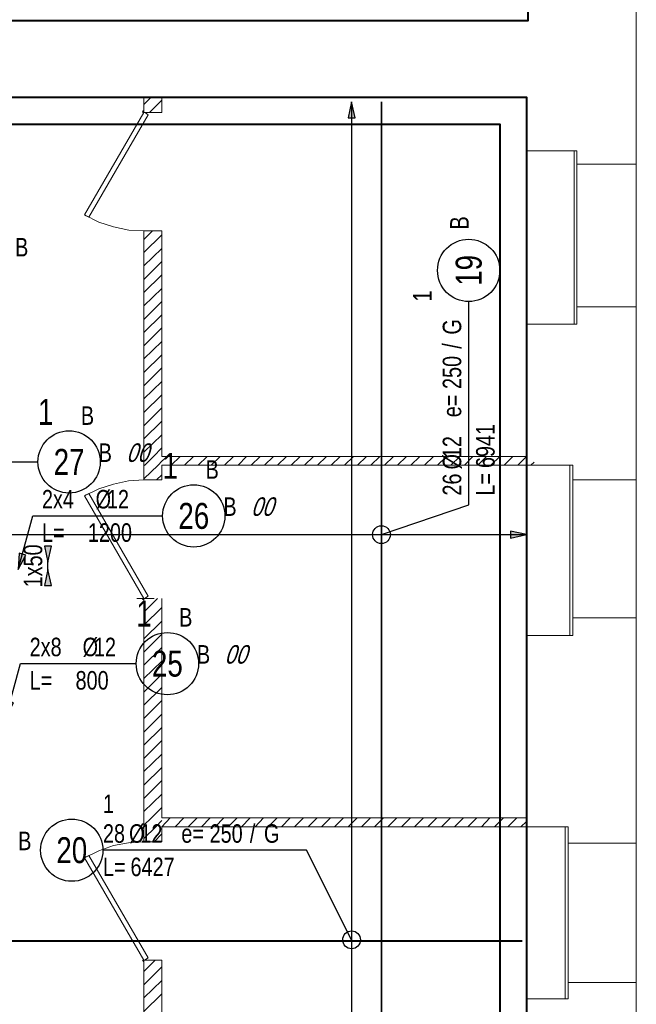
# Model space of a CAD drawing. Header units: millimetres. Extents: x -35363 to 17197, y 5744 to 29461.
# Tile 21 of 29: x 5368 to 9526, y 9638 to 16279. Entities that reach past the tile are written whole.
import ezdxf
from ezdxf.enums import TextEntityAlignment as Align

# ---------------------------------------------------------------- set-up
doc = ezdxf.new("R2010")
doc.units = ezdxf.units.MM
doc.layers.add('BZ_obpp', color=6, linetype='Continuous', plot=False)
doc.layers.add('BZ_pom', color=6, linetype='Continuous', plot=False)
for name, color, linetype in [('BZ_odn', 1, 'Continuous'), ('BZ_opi1', 7, 'Continuous'), ('BZ_opi2', 4, 'Continuous'), ('BZ_P_pow', 101, 'Continuous'), ('BZ_wym', 1, 'Continuous')]:
    doc.layers.add(name, color=color, linetype=linetype)
doc.layers.add('WB_ŻELBET', color=4, linetype='Continuous', lineweight=40)
doc.styles.add('BIKTBG', font='txt', dxfattribs={"width": 0.85})
doc.styles.add('BIKTS', font='bikromsw.shx', dxfattribs={"width": 0.85})
doc.styles.add('BIKWYM', font='bikromsw.shx', dxfattribs={"width": 0.8})
doc.dimstyles.new('BZ_ST_50_mm', dxfattribs={"dimscale": 5, "dimtxt": 25, "dimasz": 1.666667, "dimexe": 24, "dimexo": 0, "dimgap": 0, "dimtad": 0, "dimdec": 1, "dimrnd": 0.5, "dimdsep": 46, "dimtxsty": 'BIKWYM', "dimblk": 'WYM-ST', "dimcen": 0, "dimdle": 20, "dimclrd": 256, "dimclre": 256, "dimclrt": 7, "dimadec": 0, "dimazin": 0, "dimtfac": 0.033333, "dimtdec": 1, "dimtix": 1, "dimtmove": 2, "dimatfit": 3, "dimldrblk": 'WYM-ST', "dimfxl": 0, "dimtvp": 0.8, "dimtolj": 1, "dimtzin": 0, "dimarcsym": 0})

# ---------------------------------------------------------------- blocks, each defined once
blk = doc.blocks.new('WYM-ST')
blk.add_hatch(color=256).paths.add_polyline_path([(0, 0), (-13, 2.88), (-13, -2.88)])
blk.add_lwpolyline([(0, 0), (-13, 2.88), (-13, -2.88), (0, 0)])
blk = doc.blocks.new('*D84')
at = {"layer": 'BZ_odn', "lineweight": -2}
blk.add_line((2307.6, 12805.4), (8777.8, 12805.4), dxfattribs=at)
at = {"layer": 'Defpoints', "color": 0}
for p in [(2299.2, 12805.4), (8786.2, 12805.4), (8786.2, 12805.4)]:
    blk.add_point(p, dxfattribs=at)
at = {"layer": 'BZ_odn', "linetype": 'ByBlock', "lineweight": -2, "xscale": 8.333333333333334, "yscale": 8.333333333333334, "zscale": 8.333333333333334, "rotation": 180}
blk.add_blockref('WYM-ST', (2299.2, 12805.4), dxfattribs=at)
at = {"layer": 'BZ_odn', "linetype": 'ByBlock', "lineweight": -2, "xscale": 8.333333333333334, "yscale": 8.333333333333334, "zscale": 8.333333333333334}
blk.add_blockref('WYM-ST', (8786.2, 12805.4), dxfattribs=at)
blk = doc.blocks.new('bik_BlkOpPretPow', base_point=(-23.7, 3382.3))
at = {"layer": 'BZ_opi1', "style": 'BIKTS', "width": 0.8}
for tag, p in [('SZTUK', (425.3, 3432.3)), ('PRZEDR_FI', (1030, 3432.3)), ('PRZEKROJ', (1106.2, 3432.3)), ('PRZEDR_E', (1382.4, 3432.3)), ('ROZSTAW', (1572.9, 3432.3)), ('PRZEDR_U', (1844.3, 3432.3)), ('SYMBOL', (1939.6, 3432.3)), ('PRZEDR_L', (38.8, 3207.3)), ('DLUGOSC', (224.5, 3207.3)), ('DLUGOSC_SRD', (586.4, 3207.3)), ('UWAGA', (38.8, 3019.8))]:
    blk.add_attdef(tag, p, '', height=125, dxfattribs=at)
at = {"layer": 'BZ_opi1', "style": 'BIKTS', "width": 0.8, "flags": 3}
for tag in ['GATUNEK', 'PRZEDR_SZT']:
    blk.add_attdef(tag, (2162.8, 2119.8), '', height=125, dxfattribs=at)
at = {"layer": 'BZ_opi2', "style": 'BIKTBG', "width": 0.8}
for tag, p in [('PRZEDR_NR', (38.8, 3432.3)), ('NUMER', (235.8, 3432.3))]:
    blk.add_attdef(tag, p, '', height=175, dxfattribs=at)
at = {"layer": 'BZ_pom', "width": 0.8}
for tag, p, height, style in [('POZYCJA', (2162.8, 3432.3), 175, 'BIKTBG'), ('METODA_L', (2162.8, 3207.3), 125, 'BIKTS')]:
    blk.add_attdef(tag, p, '', height=height, dxfattribs=dict(at, style=style))
at = {"layer": 'BZ_wym', "style": 'BIKTS', "width": 0.8, "flags": 3}
for tag, p in [('TYP_PRETA', (2162.8, 3244.8)), ('ID', (2162.8, 3057.3)), ('ID_C', (2162.8, 2869.8)), ('EURO_KOD', (2162.8, 2682.3)), ('HAK_1', (2162.8, 2494.8)), ('HAK_2', (2162.8, 2307.3)), ('b_atr_0', (2162.8, 2119.8))]:
    blk.add_attdef(tag, p, '', height=125, dxfattribs=at)
blk = doc.blocks.new('*D85')
at = {"layer": 'BZ_odn', "lineweight": -2}
blk.add_line((7605.9, 15716.6), (7605.9, 8762.2), dxfattribs=at)
at = {"layer": 'Defpoints', "color": 0}
for p in [(7605.9, 15724.9), (7605.9, 8753.9), (7605.9, 8753.9)]:
    blk.add_point(p, dxfattribs=at)
at = {"layer": 'BZ_odn', "linetype": 'ByBlock', "lineweight": -2, "xscale": 8.333333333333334, "yscale": 8.333333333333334, "zscale": 8.333333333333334}
for p, rotation in [((7605.9, 15724.9), 90.00000000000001), ((7605.9, 8753.9), 270)]:
    blk.add_blockref('WYM-ST', p, dxfattribs=dict(at, rotation=rotation))
blk = doc.blocks.new('bik_BlkOpPret', base_point=(-3980.7, 20344.6))
at = {"layer": 'BZ_opi1', "style": 'BIKTS', "width": 0.8}
for tag, p in [('SZTUK', (-3918.2, 20394.6)), ('PRZEKROJ', (-3480.1, 20394.6)), ('PRZEDR_FI', (-3556.3, 20394.6)), ('PRZEDR_L', (-3918.2, 20169.6)), ('DLUGOSC', (-3608.7, 20169.6)), ('UWAGA', (-3918.2, 19994.6))]:
    blk.add_attdef(tag, p, '', height=125, dxfattribs=at)
at = {"layer": 'BZ_opi2', "style": 'BIKTBG', "width": 0.8}
blk.add_attdef('NUMER', text='', height=175, dxfattribs=at).set_placement((-2894.5, 20344.6), align=Align.MIDDLE_CENTER)
at = {"layer": 'BZ_pom', "width": 0.8}
for tag, p, height, style in [('POZYCJA', (-3104.5, 20594.6), 175, 'BIKTBG'), ('GATUNEK', (-2815, 20594.6), 125, 'BIKTS'), ('METODA_L', (-2695, 20344.6), 125, 'BIKTS'), ('EURO_KOD', (-2509.2, 20344.6), 125, 'BIKTS')]:
    blk.add_attdef(tag, p, '', height=height, dxfattribs=dict(at, style=style))
at = {"layer": 'BZ_wym', "width": 0.8}
for tag, p, height, style, flags in [('PRZEDR_NR', (-3918.2, 19807.1), 175, 'BIKTBG', 1), ('PRZEDR_SZT', (-3918.2, 19619.6), 125, 'BIKTS', 1), ('TYP_PRETA', (-3918.2, 19432.1), 125, 'BIKTS', 3), ('EURO_KOD_SEGMENTY', (-3618.2, 19244.6), 125, 'BIKTS', 3), ('HAK_1', (-3918.2, 19057.1), 125, 'BIKTS', 3), ('HAK_2', (-3918.2, 18869.6), 125, 'BIKTS', 3), ('ID', (-3918.2, 18682.1), 125, 'BIKTS', 3), ('ID_C', (-3918.2, 18494.6), 125, 'BIKTS', 3), ('b_atr_0', (-3918.2, 18307.1), 125, 'BIKTS', 3)]:
    blk.add_attdef(tag, p, '', height=height, dxfattribs=dict(at, style=style, flags=flags))
blk = doc.blocks.new('*D110')
at = {"layer": 'BZ_odn', "lineweight": -2}
for p, q in [((5558.7, 12628), (5558.7, 12636.4)), ((5558.7, 12569.7), (5558.7, 12619.7)), ((5558.7, 12561.4), (5558.7, 12553))]:
    blk.add_line(p, q, dxfattribs=at)
at = {"layer": 'Defpoints', "color": 0}
for p in [(5558.7, 12619.7), (5558.7, 12619.7), (5558.7, 12569.7)]:
    blk.add_point(p, dxfattribs=at)
at = {"layer": 'BZ_odn', "linetype": 'ByBlock', "lineweight": -2, "xscale": 8.333333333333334, "yscale": 8.333333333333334, "zscale": 8.333333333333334}
for p, rotation in [((5558.7, 12619.7), 270), ((5558.7, 12569.7), 90)]:
    blk.add_blockref('WYM-ST', p, dxfattribs=dict(at, rotation=rotation))
at = {"layer": 'BZ_odn', "color": 7, "insert": (5458.7, 12594.7), "char_height": 125, "attachment_point": 5, "rotation": 90, "style": 'BIKWYM'}
blk.add_mtext('\\A1;1x50', dxfattribs=at)

msp = doc.modelspace()

# ---------------------------------------------------------------- linework, layer by layer
at = {"color": 7, "linetype": 'Continuous', "lineweight": 9}
for p, q in [((9525.63, 15304.29), (9525.63, 16443.63)), ((6205.99, 15653.39), (6205.99, 15754.95)), ((6253.59, 15754.95), (6205.99, 15707.34)), ((6326.59, 15653.39), (6326.59, 15754.95)), ((6326.59, 15735.91), (6244.07, 15653.39)), ((6205.99, 15653.39), (6326.59, 15653.39)), ((8786.17, 14225.25), (8786.17, 15393.15)), ((9106.71, 14225.25), (9106.71, 15393.15)), ((9125.75, 14225.25), (9125.75, 15393.15)), ((9525.63, 15304.29), (9125.75, 15304.29)), ((9525.63, 14342.67), (9525.63, 15304.29)), ((6263.12, 14853.63), (6205.99, 14796.5)), ((6205.99, 13174.77), (6205.99, 14853.63)), ((6205.99, 14853.63), (6326.59, 14853.63)), ((6326.59, 14828.24), (6205.99, 14707.64)), ((6326.59, 13333.45), (6326.59, 14853.63)), ((6326.59, 14736.2), (6205.99, 14618.78)), ((6326.59, 14647.34), (6205.99, 14526.74)), ((6326.59, 14558.48), (6205.99, 14437.88)), ((6326.59, 14466.44), (6205.99, 14349.02)), ((6326.59, 14377.58), (6205.99, 14256.98)), ((6326.59, 14288.72), (6205.99, 14168.12)), ((9106.71, 14225.25), (9106.71, 14342.67)), ((9525.63, 14342.67), (9125.75, 14342.67)), ((9525.63, 13174.77), (9525.63, 14342.67)), ((8786.17, 14225.25), (8786.17, 13273.15)), ((8786.17, 14225.25), (9125.75, 14225.25)), ((6326.59, 14199.86), (6205.99, 14079.26)), ((6326.59, 14107.82), (6205.99, 13990.4)), ((6326.59, 14018.96), (6205.99, 13898.36)), ((6326.59, 13930.1), (6205.99, 13809.5)), ((6326.59, 13838.06), (6205.99, 13720.64)), ((6326.59, 13749.2), (6205.99, 13628.6)), ((6326.59, 13660.34), (6205.99, 13539.74)), ((6326.59, 13571.47), (6205.99, 13450.88)), ((6326.59, 13479.44), (6205.99, 13362.01)), ((6326.59, 13390.58), (6269.46, 13333.45)), ((6361.5, 13333.45), (6326.59, 13301.71)), ((8786.17, 13333.45), (6326.59, 13333.45)), ((6450.36, 13333.45), (6390.06, 13273.15)), ((6539.22, 13333.45), (6478.92, 13273.15)), ((6631.26, 13333.45), (6570.96, 13273.15)), ((6720.12, 13333.45), (6659.82, 13273.15)), ((6808.98, 13333.45), (6748.68, 13273.15)), ((6897.85, 13333.45), (6840.72, 13273.15)), ((6989.88, 13333.45), (6929.58, 13273.15)), ((7078.74, 13333.45), (7018.44, 13273.15)), ((7167.61, 13333.45), (7107.31, 13273.15)), ((7259.64, 13333.45), (7199.34, 13273.15)), ((7348.5, 13333.45), (7288.21, 13273.15)), ((7437.37, 13333.45), (7377.07, 13273.15)), ((7529.4, 13333.45), (7469.1, 13273.15)), ((7618.27, 13333.45), (7557.97, 13273.15)), ((7707.13, 13333.45), (7646.83, 13273.15)), ((7795.99, 13333.45), (7735.69, 13273.15)), ((7888.03, 13333.45), (7827.73, 13273.15)), ((7976.89, 13333.45), (7916.59, 13273.15)), ((8065.75, 13333.45), (8005.45, 13273.15)), ((8157.79, 13333.45), (8097.49, 13273.15)), ((8246.65, 13333.45), (8186.35, 13273.15)), ((8335.51, 13333.45), (8275.21, 13273.15)), ((8424.37, 13333.45), (8367.25, 13273.15)), ((8516.41, 13333.45), (8456.11, 13273.15)), ((8576.71, 13333.45), (8525.93, 13333.45)), ((8576.71, 13333.45), (8525.93, 13333.45)), ((8605.27, 13333.45), (8544.97, 13273.15)), ((8694.13, 13333.45), (8633.83, 13273.15)), ((8786.17, 13333.45), (8725.87, 13273.15)), ((8836.95, 13295.37), (8814.73, 13273.15)), ((8786.17, 13273.15), (6326.59, 13273.15)), ((6326.59, 13174.77), (6326.59, 13273.15)), ((6723.3, 13273.15), (6824.85, 13273.15)), ((8576.71, 13273.15), (8525.93, 13273.15)), ((8576.71, 13273.15), (8525.93, 13273.15)), ((9097.19, 13273.15), (8786.17, 13273.15)), ((8786.17, 13273.15), (8786.17, 12124.29)), ((9078.15, 13174.77), (9078.15, 13273.15)), ((9078.15, 12124.29), (9078.15, 13273.15)), ((9097.19, 12124.29), (9097.19, 13273.15)), ((6205.99, 13174.77), (6326.59, 13174.77)), ((6326.59, 13209.68), (6291.68, 13174.77)), ((9525.63, 13174.77), (9097.19, 13174.77)), ((9525.63, 12244.89), (9525.63, 13174.77)), ((6158.39, 12375.01), (6275.81, 12375.01)), ((6298.03, 12375.01), (6205.99, 12282.97)), ((6209.16, 12375.01), (6205.99, 12371.83)), ((6205.99, 10734.23), (6205.99, 12375.01)), ((6326.59, 10896.08), (6326.59, 12375.01)), ((6326.59, 12314.71), (6205.99, 12194.11)), ((6326.59, 12222.67), (6205.99, 12102.07)), ((9078.15, 12244.89), (9078.15, 12124.29)), ((9525.63, 12244.89), (9097.19, 12244.89)), ((9525.63, 10724.71), (9525.63, 12244.89)), ((6326.59, 12133.81), (6205.99, 12013.21)), ((8786.17, 12124.29), (8786.17, 10835.79)), ((9097.19, 12124.29), (8786.17, 12124.29)), ((6326.59, 12044.95), (6205.99, 11924.35)), ((6326.59, 11952.91), (6205.99, 11835.49)), ((6326.59, 11864.05), (6205.99, 11743.45)), ((6326.59, 11775.19), (6205.99, 11654.59)), ((6326.59, 11686.32), (6205.99, 11565.73)), ((6326.59, 11594.29), (6205.99, 11473.69)), ((6326.59, 11505.43), (6205.99, 11384.83)), ((6326.59, 11416.56), (6205.99, 11295.97)), ((6326.59, 11324.53), (6205.99, 11207.1)), ((6326.59, 11235.67), (6205.99, 11115.07)), ((6326.59, 11146.8), (6205.99, 11026.2)), ((6326.59, 11054.77), (6205.99, 10937.34)), ((6383.71, 10896.08), (6326.59, 10835.79)), ((8786.17, 10896.08), (6326.59, 10896.08)), ((6475.75, 10896.08), (6415.45, 10835.79)), ((6564.61, 10896.08), (6504.31, 10835.79)), ((6653.47, 10896.08), (6593.18, 10835.79)), ((6745.51, 10896.08), (6685.21, 10835.79)), ((6834.37, 10896.08), (6774.07, 10835.79)), ((6923.24, 10896.08), (6862.94, 10835.79)), ((7012.1, 10896.08), (6954.97, 10835.79)), ((7104.13, 10896.08), (7043.83, 10835.79)), ((7193, 10896.08), (7132.7, 10835.79)), ((7281.86, 10896.08), (7221.56, 10835.79)), ((7373.89, 10896.08), (7313.59, 10835.79)), ((7462.76, 10896.08), (7402.46, 10835.79)), ((7551.62, 10896.08), (7491.32, 10835.79)), ((7643.65, 10896.08), (7583.36, 10835.79)), ((7732.52, 10896.08), (7672.22, 10835.79)), ((7821.38, 10896.08), (7761.08, 10835.79)), ((7910.24, 10896.08), (7849.94, 10835.79)), ((8002.28, 10896.08), (7941.98, 10835.79)), ((8091.14, 10896.08), (8030.84, 10835.79)), ((8180, 10896.08), (8119.7, 10835.79)), ((8272.04, 10896.08), (8211.74, 10835.79)), ((8360.9, 10896.08), (8300.6, 10835.79)), ((8449.76, 10896.08), (8389.46, 10835.79)), ((8538.62, 10896.08), (8481.5, 10835.79)), ((8573.53, 10896.08), (8522.76, 10896.08)), ((8576.71, 10896.08), (8525.93, 10896.08)), ((8630.66, 10896.08), (8570.36, 10835.79)), ((8719.52, 10896.08), (8659.22, 10835.79)), ((6326.59, 10734.23), (6326.59, 10835.79)), ((8786.17, 10835.79), (6326.59, 10835.79)), ((6723.3, 10835.79), (6824.85, 10835.79)), ((8522.76, 10835.79), (8621.14, 10835.79)), ((8522.76, 10835.79), (8621.14, 10835.79)), ((8786.17, 10870.7), (8748.09, 10835.79)), ((8786.17, 10835.79), (8786.17, 9674.23)), ((9046.41, 9674.23), (9046.41, 10835.79)), ((9065.45, 9674.23), (9065.45, 10835.79)), ((6326.59, 10788.18), (6275.81, 10734.23)), ((6205.99, 10734.23), (6326.59, 10734.23)), ((9525.63, 10724.71), (9065.45, 10724.71)), ((9525.63, 9785.31), (9525.63, 10724.71)), ((6282.16, 9934.47), (6205.99, 9858.3)), ((6205.99, 8753.87), (6205.99, 9934.47)), ((6205.99, 9934.47), (6326.59, 9934.47)), ((6326.59, 8753.87), (6326.59, 9934.47)), ((6326.59, 9890.04), (6205.99, 9769.44)), ((6326.59, 9798), (6205.99, 9680.58)), ((9525.63, 9785.31), (9065.45, 9785.31)), ((6326.59, 9709.14), (6205.99, 9588.54))]:
    msp.add_line(p, q, dxfattribs=at)
at = {"color": 7, "linetype": 'Continuous', "lineweight": 20}
for p, q in [((6205.99, 15653.39), (6256.77, 15653.39)), ((6205.99, 14853.63), (6256.77, 14853.63)), ((6205.99, 13174.77), (6256.77, 13174.77)), ((6205.99, 12375.01), (6256.77, 12375.01)), ((6205.99, 10734.23), (6256.77, 10734.23)), ((6205.99, 9934.47), (6256.77, 9934.47))]:
    msp.add_line(p, q, dxfattribs=at)
at = {"color": 7, "linetype": 'Continuous', "lineweight": 9}
for points in [[(2517.31, 15754.95), (8786.17, 15754.95)], [(8786.17, 15754.95), (8786.17, 15393.15), (9125.75, 15393.15), (9125.75, 15304.29)], [(5806.11, 14961.53), (5901.32, 14913.93), (5999.7, 14882.19), (6104.43, 14859.98), (6205.99, 14853.63)], [(6205.99, 13269.98), (6212.34, 13273.15), (6269.46, 13333.45)], [(6205.99, 13181.11), (6301.2, 13273.15), (6326.59, 13301.71)], [(6205.99, 13174.77), (6101.26, 13168.42), (5999.7, 13146.2), (5901.32, 13114.47), (5806.11, 13066.86)], [(6326.59, 10965.91), (6256.77, 10896.08), (6205.99, 10845.31)], [(6326.59, 10877.04), (6285.33, 10835.79), (6205.99, 10756.44)], [(9065.45, 10724.71), (9065.45, 10835.79), (8786.17, 10835.79)], [(6205.99, 10734.23), (6101.26, 10727.88), (5999.7, 10708.84), (5901.32, 10673.93), (5806.11, 10626.32)], [(7627.79, 8236.56), (9427.25, 8236.56), (9427.25, 8366.68), (9525.63, 8366.68), (9525.63, 9785.31)], [(9065.45, 9785.31), (9065.45, 9674.23), (8786.17, 9674.23)], [(8786.17, 9674.23), (8786.17, 8753.87), (7707.13, 8753.87)]]:
    msp.add_lwpolyline(points, dxfattribs=at)
for points in [[(6205.99, 15653.39), (6215.51, 15650.22), (6234.55, 15637.52), (5834.67, 14945.67), (5815.63, 14955.19), (5806.11, 14961.53)], [(6202.82, 15662.91), (6199.64, 15662.91), (6196.47, 15656.56), (6199.64, 15653.39), (6205.99, 15653.39), (6205.99, 15662.91)], [(6205.99, 12375.01), (6215.51, 12378.18), (6234.55, 12390.88), (5834.67, 13082.73), (5815.63, 13073.21), (5806.11, 13066.86)], [(6205.99, 12368.66), (6205.99, 12375.01), (6199.64, 12375.01), (6196.47, 12368.66), (6199.64, 12365.49), (6205.99, 12365.49)], [(6205.99, 9934.47), (6215.51, 9940.82), (6234.55, 9950.34), (5834.67, 10642.19), (5815.63, 10632.67), (5806.11, 10626.32)], [(6205.99, 9931.29), (6205.99, 9934.47), (6199.64, 9934.47), (6196.47, 9931.29), (6199.64, 9928.12), (6202.82, 9924.95), (6205.99, 9928.12)]]:
    msp.add_lwpolyline(points, close=True, dxfattribs=at)
at = {"layer": 'BZ_obpp', "color": 2}
for points in [[(8795.69, 21353.27), (509.28, 21353.27), (509.28, 16272.25), (8795.69, 16272.25)], [(2299.22, 8753.87), (8786.17, 8753.87), (8786.17, 15754.95), (2299.22, 15754.95)]]:
    msp.add_lwpolyline(points, close=True, dxfattribs=at)
at = {"layer": 'BZ_odn'}
for centre, radius in [((8395.45, 14587.73), 210), ((5701.35, 13295.91), 210), ((6541.99, 12931.91), 210), ((7807.38, 12805.38), 60), ((6363.84, 11935.35), 210), ((5719.5, 10677.19), 210), ((7605.92, 10072.51), 60)]:
    msp.add_circle(centre, radius, dxfattribs=at)
at = {"layer": 'BZ_P_pow', "color": 2, "const_width": 12}
for points in [[(7807.38, 8783.87), (7807.38, 15724.95)], [(8756.17, 10065.06), (2329.22, 10065.06)]]:
    msp.add_lwpolyline(points, dxfattribs=at)
at = {"layer": 'WB_ŻELBET'}
for points in [[(2517.31, 16272.25), (8795.69, 16272.25), (8795.69, 21353.27), (509.28, 21353.27), (509.28, 16272.25), (1157.61, 16272.25)], [(2517.31, 15754.95), (8786.17, 15754.95), (8786.17, 8753.87), (2299.22, 8753.87)], [(2337.31, 15574.95), (8606.17, 15574.95), (8606.17, 8933.87), (2481.66, 8933.87)]]:
    msp.add_lwpolyline(points, dxfattribs=at)

# ---------------------------------------------------------------- block references
ref = msp.add_blockref('bik_BlkOpPretPow', (3479.87, 14681.63))
ref.add_attrib('NUMER', '21', dxfattribs={"layer": 'BZ_opi2', "height": 175, "style": 'BIKTBG', "width": 0.8}).set_placement((5061.3, 14681.63), align=Align.MIDDLE_CENTER)
ref.add_attrib('POZYCJA', '1', (4851.3, 14931.63), dxfattribs={"layer": 'BZ_pom', "height": 125, "style": 'BIKTS', "width": 0.8})
ref.add_attrib('SZTUK', '18', (3542.37, 14731.63), dxfattribs={"layer": 'BZ_opi1', "height": 125, "style": 'BIKTS', "width": 0.8})
ref.add_attrib('PRZEKROJ', '12', (3794.76, 14731.63), dxfattribs={"layer": 'BZ_opi1', "height": 125, "style": 'BIKTS', "width": 0.8})
ref.add_attrib('DLUGOSC', '1959', (3728.09, 14506.63), dxfattribs={"layer": 'BZ_opi1', "height": 125, "style": 'BIKTS', "width": 0.8})
ref.add_attrib('METODA_L', 'B', (5337.02, 14681.63), dxfattribs={"layer": 'BZ_pom', "height": 125, "style": 'BIKTS', "width": 0.8})
ref.add_attrib('PRZEDR_FI', '%%c', (3718.56, 14731.63), dxfattribs={"layer": 'BZ_opi1', "height": 125, "style": 'BIKTS', "width": 0.8})
ref.add_attrib('PRZEDR_L', 'L=', (3542.37, 14506.63), dxfattribs={"layer": 'BZ_opi1', "height": 125, "style": 'BIKTS', "width": 0.8})
ref.add_attrib('PRZEDR_E', 'e=', (4070.95, 14731.63), dxfattribs={"layer": 'BZ_opi1', "height": 125, "style": 'BIKTS', "width": 0.8})
ref.add_attrib('ROZSTAW', '250', (4261.42, 14731.63), dxfattribs={"layer": 'BZ_opi1', "height": 125, "style": 'BIKTS', "width": 0.8})
ref.add_attrib('PRZEDR_U', '/', (4532.85, 14731.63), dxfattribs={"layer": 'BZ_opi1', "height": 125, "style": 'BIKTS', "width": 0.8})
ref.add_attrib('SYMBOL', 'G', (4628.09, 14731.63), dxfattribs={"layer": 'BZ_opi1', "height": 125, "style": 'BIKTS', "width": 0.8})
ref = msp.add_blockref('bik_BlkOpPretPow', (8395.45, 13006.3), dxfattribs=dict(rotation=90))
ref.add_attrib('NUMER', '19', dxfattribs={"layer": 'BZ_opi2', "height": 175, "rotation": 90, "style": 'BIKTBG', "width": 0.8}).set_placement((8395.45, 14587.73), align=Align.MIDDLE_CENTER)
ref.add_attrib('POZYCJA', '1', (8145.45, 14377.73), dxfattribs={"layer": 'BZ_pom', "height": 125, "rotation": 90, "style": 'BIKTS', "width": 0.8})
ref.add_attrib('SZTUK', '26', (8345.45, 13068.8), dxfattribs={"layer": 'BZ_opi1', "height": 125, "rotation": 90, "style": 'BIKTS', "width": 0.8})
ref.add_attrib('PRZEKROJ', '12', (8345.45, 13321.18), dxfattribs={"layer": 'BZ_opi1', "height": 125, "rotation": 90, "style": 'BIKTS', "width": 0.8})
ref.add_attrib('DLUGOSC', '6941', (8570.45, 13254.52), dxfattribs={"layer": 'BZ_opi1', "height": 125, "rotation": 90, "style": 'BIKTS', "width": 0.8})
ref.add_attrib('METODA_L', 'B', (8395.45, 14863.45), dxfattribs={"layer": 'BZ_pom', "height": 125, "rotation": 90, "style": 'BIKTS', "width": 0.8})
ref.add_attrib('PRZEDR_FI', '%%c', (8345.45, 13244.99), dxfattribs={"layer": 'BZ_opi1', "height": 125, "rotation": 90, "style": 'BIKTS', "width": 0.8})
ref.add_attrib('PRZEDR_L', 'L=', (8570.45, 13068.8), dxfattribs={"layer": 'BZ_opi1', "height": 125, "rotation": 90, "style": 'BIKTS', "width": 0.8})
ref.add_attrib('PRZEDR_E', 'e=', (8345.45, 13597.37), dxfattribs={"layer": 'BZ_opi1', "height": 125, "rotation": 90, "style": 'BIKTS', "width": 0.8})
ref.add_attrib('ROZSTAW', '250', (8345.45, 13787.85), dxfattribs={"layer": 'BZ_opi1', "height": 125, "rotation": 90, "style": 'BIKTS', "width": 0.8})
ref.add_attrib('PRZEDR_U', '/', (8345.45, 14059.28), dxfattribs={"layer": 'BZ_opi1', "height": 125, "rotation": 90, "style": 'BIKTS', "width": 0.8})
ref.add_attrib('SYMBOL', 'G', (8345.45, 14154.52), dxfattribs={"layer": 'BZ_opi1', "height": 125, "rotation": 90, "style": 'BIKTS', "width": 0.8})
ref = msp.add_blockref('bik_BlkOpPret', (4619.92, 13295.91))
ref.add_attrib('NUMER', '27', dxfattribs={"layer": 'BZ_opi2', "height": 175, "style": 'BIKTBG', "width": 0.8}).set_placement((5701.35, 13295.91), align=Align.MIDDLE_CENTER)
ref.add_attrib('POZYCJA', '1', (5491.35, 13545.91), dxfattribs={"layer": 'BZ_pom', "height": 175, "style": 'BIKTBG', "width": 0.8})
ref.add_attrib('SZTUK', '2x4', (4682.42, 13345.91), dxfattribs={"layer": 'BZ_opi1', "height": 125, "style": 'BIKTS', "width": 0.8})
ref.add_attrib('GATUNEK', 'B', (5780.86, 13545.91), dxfattribs={"layer": 'BZ_pom', "height": 125, "style": 'BIKTS', "width": 0.8})
ref.add_attrib('PRZEKROJ', '12', (5120.52, 13345.91), dxfattribs={"layer": 'BZ_opi1', "height": 125, "style": 'BIKTS', "width": 0.8})
ref.add_attrib('DLUGOSC', '2009', (4991.95, 13120.91), dxfattribs={"layer": 'BZ_opi1', "height": 125, "style": 'BIKTS', "width": 0.8})
ref.add_attrib('METODA_L', 'B', (5900.87, 13295.91), dxfattribs={"layer": 'BZ_pom', "height": 125, "style": 'BIKTS', "width": 0.8})
ref.add_attrib('PRZEDR_FI', '%%c', (5044.33, 13345.91), dxfattribs={"layer": 'BZ_opi1', "height": 125, "style": 'BIKTS', "width": 0.8})
ref.add_attrib('PRZEDR_L', 'L=', (4682.42, 13120.91), dxfattribs={"layer": 'BZ_opi1', "height": 125, "style": 'BIKTS', "width": 0.8})
ref.add_attrib('EURO_KOD', '00', (6086.59, 13295.91), dxfattribs={"layer": 'BZ_pom', "height": 125, "style": 'BIKTS', "oblique": 18, "width": 0.8})
ref = msp.add_blockref('bik_BlkOpPret', (5455.8, 12931.91))
ref.add_attrib('NUMER', '26', dxfattribs={"layer": 'BZ_opi2', "height": 175, "style": 'BIKTBG', "width": 0.8}).set_placement((6541.99, 12931.91), align=Align.MIDDLE_CENTER)
ref.add_attrib('POZYCJA', '1', (6331.99, 13181.91), dxfattribs={"layer": 'BZ_pom', "height": 175, "style": 'BIKTBG', "width": 0.8})
ref.add_attrib('SZTUK', '2x4', (5518.3, 12981.91), dxfattribs={"layer": 'BZ_opi1', "height": 125, "style": 'BIKTS', "width": 0.8})
ref.add_attrib('GATUNEK', 'B', (6621.5, 13181.91), dxfattribs={"layer": 'BZ_pom', "height": 125, "style": 'BIKTS', "width": 0.8})
ref.add_attrib('PRZEKROJ', '12', (5956.4, 12981.91), dxfattribs={"layer": 'BZ_opi1', "height": 125, "style": 'BIKTS', "width": 0.8})
ref.add_attrib('DLUGOSC', '1200', (5827.83, 12756.91), dxfattribs={"layer": 'BZ_opi1', "height": 125, "style": 'BIKTS', "width": 0.8})
ref.add_attrib('METODA_L', 'B', (6741.52, 12931.91), dxfattribs={"layer": 'BZ_pom', "height": 125, "style": 'BIKTS', "width": 0.8})
ref.add_attrib('PRZEDR_FI', '%%c', (5880.21, 12981.91), dxfattribs={"layer": 'BZ_opi1', "height": 125, "style": 'BIKTS', "width": 0.8})
ref.add_attrib('PRZEDR_L', 'L=', (5518.3, 12756.91), dxfattribs={"layer": 'BZ_opi1', "height": 125, "style": 'BIKTS', "width": 0.8})
ref.add_attrib('EURO_KOD', '00', (6927.23, 12931.91), dxfattribs={"layer": 'BZ_pom', "height": 125, "style": 'BIKTS', "oblique": 18, "width": 0.8})
ref = msp.add_blockref('bik_BlkOpPret', (5372.89, 11935.35))
ref.add_attrib('NUMER', '25', dxfattribs={"layer": 'BZ_opi2', "height": 175, "style": 'BIKTBG', "width": 0.8}).set_placement((6363.84, 11935.35), align=Align.MIDDLE_CENTER)
ref.add_attrib('POZYCJA', '1', (6153.84, 12185.35), dxfattribs={"layer": 'BZ_pom', "height": 175, "style": 'BIKTBG', "width": 0.8})
ref.add_attrib('SZTUK', '2x8', (5435.39, 11985.35), dxfattribs={"layer": 'BZ_opi1', "height": 125, "style": 'BIKTS', "width": 0.8})
ref.add_attrib('GATUNEK', 'B', (6443.35, 12185.35), dxfattribs={"layer": 'BZ_pom', "height": 125, "style": 'BIKTS', "width": 0.8})
ref.add_attrib('PRZEKROJ', '12', (5868.72, 11985.35), dxfattribs={"layer": 'BZ_opi1', "height": 125, "style": 'BIKTS', "width": 0.8})
ref.add_attrib('DLUGOSC', '800', (5744.91, 11760.35), dxfattribs={"layer": 'BZ_opi1', "height": 125, "style": 'BIKTS', "width": 0.8})
ref.add_attrib('METODA_L', 'B', (6563.36, 11935.35), dxfattribs={"layer": 'BZ_pom', "height": 125, "style": 'BIKTS', "width": 0.8})
ref.add_attrib('PRZEDR_FI', '%%c', (5792.53, 11985.35), dxfattribs={"layer": 'BZ_opi1', "height": 125, "style": 'BIKTS', "width": 0.8})
ref.add_attrib('PRZEDR_L', 'L=', (5435.39, 11760.35), dxfattribs={"layer": 'BZ_opi1', "height": 125, "style": 'BIKTS', "width": 0.8})
ref.add_attrib('EURO_KOD', '00', (6749.08, 11935.35), dxfattribs={"layer": 'BZ_pom', "height": 125, "style": 'BIKTS', "oblique": 18, "width": 0.8})
ref = msp.add_blockref('bik_BlkOpPretPow', (7300.93, 10677.19))
ref.add_attrib('NUMER', '20', dxfattribs={"layer": 'BZ_opi2', "height": 175, "style": 'BIKTBG', "width": 0.8}).set_placement((5719.5, 10677.19), align=Align.MIDDLE_CENTER)
ref.add_attrib('POZYCJA', '1', (5929.5, 10927.19), dxfattribs={"layer": 'BZ_pom', "height": 125, "style": 'BIKTS', "width": 0.8})
ref.add_attrib('SZTUK', '28', (5929.5, 10727.19), dxfattribs={"layer": 'BZ_opi1', "height": 125, "style": 'BIKTS', "width": 0.8})
ref.add_attrib('PRZEKROJ', '12', (6181.88, 10727.19), dxfattribs={"layer": 'BZ_opi1', "height": 125, "style": 'BIKTS', "width": 0.8})
ref.add_attrib('DLUGOSC', '6427', (6115.22, 10502.19), dxfattribs={"layer": 'BZ_opi1', "height": 125, "style": 'BIKTS', "width": 0.8})
ref.add_attrib('METODA_L', 'B', (5358.07, 10677.19), dxfattribs={"layer": 'BZ_pom', "height": 125, "style": 'BIKTS', "width": 0.8})
ref.add_attrib('PRZEDR_FI', '%%c', (6105.69, 10727.19), dxfattribs={"layer": 'BZ_opi1', "height": 125, "style": 'BIKTS', "width": 0.8})
ref.add_attrib('PRZEDR_L', 'L=', (5929.5, 10502.19), dxfattribs={"layer": 'BZ_opi1', "height": 125, "style": 'BIKTS', "width": 0.8})
ref.add_attrib('PRZEDR_E', 'e=', (6458.07, 10727.19), dxfattribs={"layer": 'BZ_opi1', "height": 125, "style": 'BIKTS', "width": 0.8})
ref.add_attrib('ROZSTAW', '250', (6648.55, 10727.19), dxfattribs={"layer": 'BZ_opi1', "height": 125, "style": 'BIKTS', "width": 0.8})
ref.add_attrib('PRZEDR_U', '/', (6919.98, 10727.19), dxfattribs={"layer": 'BZ_opi1', "height": 125, "style": 'BIKTS', "width": 0.8})
ref.add_attrib('SYMBOL', 'G', (7015.22, 10727.19), dxfattribs={"layer": 'BZ_opi1', "height": 125, "style": 'BIKTS', "width": 0.8})

# ---------------------------------------------------------------- dimensions: what is measured, and where the dimension line sits
at = {"layer": 'BZ_odn'}
for p1, p2, picture, middle in [((7605.92, 15724.9), (7605.92, 8753.87), '*D85', (7605.92, 12239.38)), ((2299.22, 12805.38), (8786.17, 12805.38), '*D84', (5542.7, 12805.38))]:
    dim = msp.add_aligned_dim(p1=p1, p2=p2, distance=0, text=' ', dimstyle='BZ_ST_50_mm', override={"dimexe": 0, "dimdle": 0, "dimse1": 1, "dimse2": 1}, dxfattribs=at)
    dim.commit()
    dim.dimension.update_dxf_attribs({"geometry": picture, "text_midpoint": middle})
dim = msp.add_linear_dim(base=(5558.74, 12619.69), p1=(5558.74, 12569.69), p2=(5558.74, 12619.69), angle=90, text='1x50', dimstyle='BZ_ST_50_mm', override={"dimexe": 0, "dimdle": 0, "dimse1": 1, "dimse2": 1}, dxfattribs=at)
dim.commit()
dim.dimension.update_dxf_attribs({"geometry": '*D110', "text_midpoint": (5458.74, 12594.69)})

# ---------------------------------------------------------------- leaders
at = {"layer": 'BZ_odn', "has_arrowhead": 0}
for points in [[(7807.38, 12805.38), (8395.45, 13006.3), (8395.45, 14377.73)], [(7605.92, 10072.51), (7300.93, 10677.19), (5929.5, 10677.19)]]:
    msp.add_leader(points, dimstyle='BZ_ST_50_mm', dxfattribs=at)
at = {"layer": 'BZ_odn'}
for points in [[(4522.86, 12933.69), (4619.92, 13295.91), (5491.35, 13295.91)], [(5358.74, 12569.69), (5455.8, 12931.91), (6331.99, 12931.91)], [(5275.83, 11573.13), (5372.89, 11935.35), (6153.84, 11935.35)]]:
    msp.add_leader(points, dimstyle='BZ_ST_50_mm', dxfattribs=at)

doc.saveas('drawing.dxf')
